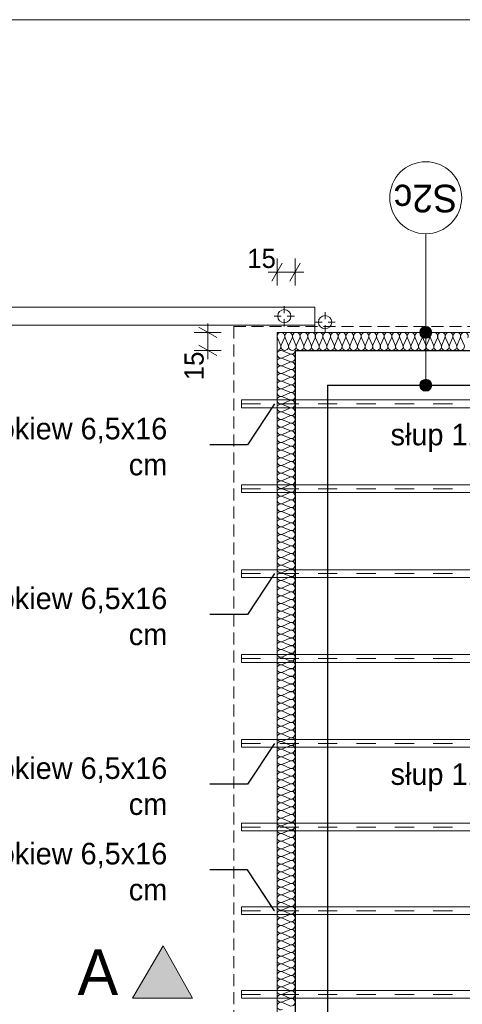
# Model space of a CAD drawing. Extents: x -547885 to -186295, y -25370 to 156194.
# Tile 219 of 256: x -491245 to -487554, y 111488 to 119694. Entities that reach past the tile are written whole.
import ezdxf

# ---------------------------------------------------------------- set-up
doc = ezdxf.new("R2010")
doc.units = 0
doc.header["$MEASUREMENT"] = 0
doc.linetypes.add('Krawędzie ukryte', pattern=[150, 100, -50])
doc.linetypes.add('Przerywana', pattern=[320, 160, -160])
for name, color, linetype in [('Arch ocieplenie', 7, 'Continuous'), ('Arch opisy', 7, 'Continuous'), ('INWENT WYMIARY', 7, 'Continuous')]:
    doc.layers.add(name, color=color, linetype=linetype)
for name, color, linetype, lineweight, true_color in [('Arch ocieplenie_Nr_Pióra__44', 7, 'Continuous', 9, 0x029e21), ('Arch wykończenie_Nr_Pióra__3', 7, 'Continuous', 18, 0xff6600), ('INWENT DACH_Nr_Pióra__2', 7, 'Continuous', 13, 0x7f7f7f), ('INWENT KONST. DREWNIANA_Nr_Pióra__2', 7, 'Continuous', 13, 0x7f7f7f), ('INWENT RURY SPUSTOWE_Nr_Pióra__2', 7, 'Continuous', 13, 0x7f7f7f)]:
    doc.layers.add(name, color=color, linetype=linetype, lineweight=lineweight, true_color=true_color)
for name, color, linetype, lineweight in [('Arch opisy_Nr_Pióra__1', 7, 'Continuous', 25), ('Arch opisy_Nr_Pióra__21', 7, 'Continuous', 9), ('ARCH TABELA_Nr_Pióra__21', 7, 'Continuous', 9), ('INWENT DACH_Nr_Pióra__21', 7, 'Continuous', 9), ('INWENT KONST. DREWNIANA_Nr_Pióra__21', 7, 'Continuous', 9), ('INWENT KONST. DREWNIANA_Nr_Pióra__46', 5, 'Continuous', 13), ('INWENT OPISY_Nr_Pióra__21', 7, 'Continuous', 9), ('INWENT OPISY_Nr_Pióra__41', 7, 'Continuous', 15), ('INWENT WYMIARY_Nr_Pióra__21', 7, 'Continuous', 9), ('INWENT.ŚCIANY_Nr_Pióra__1', 7, 'Continuous', 25)]:
    doc.layers.add(name, color=color, linetype=linetype, lineweight=lineweight)
doc.styles.add('GENERATED_STYLE_2', font='txt')
doc.styles.add('GENERATED_STYLE_5', font='txt')
doc.styles.add('GENERATED_STYLE_7', font='txt')
doc.dimstyles.new('GENERATED_STYLE__14', dxfattribs={"dimtxt": 0.18, "dimasz": 182.4, "dimexe": 0.18, "dimexo": 0.0625, "dimgap": 0.09, "dimtad": 0, "dimtih": 1, "dimtoh": 1, "dimdec": 4, "dimzin": 0, "dimdsep": 46, "dimcen": 0.09, "dimadec": 0, "dimazin": 0, "dimtfac": 1, "dimtdec": 4, "dimtmove": 0, "dimatfit": 3, "dimldrblk": 'ARROWHEAD_5', "dimfxl": 0, "dimtolj": 1, "dimtzin": 0, "dimarcsym": 0})
doc.dimstyles.new('GENERATED_STYLE__5', dxfattribs={"dimtxt": 160.000002, "dimasz": 114, "dimexe": 0.18, "dimexo": 0, "dimgap": 0.09, "dimtad": 1, "dimtih": 1, "dimtoh": 1, "dimdec": 0, "dimlfac": 0.1, "dimzin": 0, "dimdsep": 46, "dimtxsty": 'GENERATED_STYLE_2', "dimblk": 'ARROWHEAD_2', "dimblk1": 'ARROWHEAD_2', "dimblk2": 'ARROWHEAD_2', "dimcen": 0.09, "dimclrd": 7, "dimclre": 7, "dimclrt": 7, "dimazin": 0, "dimtfac": 1, "dimtdec": 4, "dimtmove": 0, "dimatfit": 3, "dimfxl": 0, "dimtolj": 1, "dimtzin": 0, "dimarcsym": 0})
doc.dimstyles.new('GENERATED_STYLE__7', dxfattribs={"dimtxt": 160.000002, "dimasz": 114, "dimexe": 0.18, "dimexo": 0, "dimgap": 0.09, "dimtad": 1, "dimdec": 0, "dimlfac": 0.1, "dimzin": 0, "dimdsep": 46, "dimtxsty": 'GENERATED_STYLE_2', "dimblk": 'ARROWHEAD_2', "dimblk1": 'ARROWHEAD_2', "dimblk2": 'ARROWHEAD_2', "dimcen": 0.09, "dimclrd": 7, "dimclre": 7, "dimclrt": 7, "dimazin": 0, "dimtfac": 1, "dimtdec": 4, "dimtmove": 0, "dimatfit": 3, "dimfxl": 0, "dimtolj": 1, "dimtzin": 0, "dimarcsym": 0})

# ---------------------------------------------------------------- blocks, each defined once
blk = doc.blocks.new('Izolacja cieplna 14_239', base_point=(-488948.3, 104857.6))
at = {"layer": 'Arch ocieplenie_Nr_Pióra__44', "linetype": 'Continuous'}
for p, q in [((-488993, 116908.4), (-489053.6, 116934.9)), ((-489053.6, 116876.4), (-488993, 116903)), ((-488993, 116844.4), (-489053.6, 116871)), ((-489053.6, 116812.5), (-488993, 116839.1)), ((-488993, 116780.5), (-489053.6, 116807.1)), ((-489053.6, 116748.6), (-488993, 116775.2)), ((-488993, 116716.6), (-489053.6, 116743.2)), ((-489053.6, 116684.7), (-488993, 116711.2)), ((-488993, 116652.7), (-489053.6, 116679.3)), ((-489053.6, 116620.7), (-488993, 116647.3)), ((-488993, 116588.8), (-489053.6, 116615.4)), ((-489053.6, 116556.8), (-488993, 116583.4)), ((-488993, 116524.9), (-489053.6, 116551.5)), ((-489053.6, 116492.9), (-488993, 116519.5)), ((-488993, 116461), (-489053.6, 116487.5)), ((-489053.6, 116429), (-488993, 116455.6)), ((-488993, 116397), (-489053.6, 116423.6)), ((-489053.6, 116365.1), (-488993, 116391.7)), ((-488993, 116333.1), (-489053.6, 116359.7)), ((-489053.6, 116301.2), (-488993, 116327.8)), ((-488993, 116269.2), (-489053.6, 116295.8)), ((-489053.6, 116237.2), (-488993, 116263.8)), ((-488993, 116205.3), (-489053.6, 116231.9)), ((-489053.6, 116173.3), (-488993, 116199.9)), ((-488993, 116141.4), (-489053.6, 116168)), ((-489053.6, 116109.4), (-488993, 116136)), ((-488993, 116077.5), (-489053.6, 116104)), ((-489053.6, 116045.5), (-488993, 116072.1)), ((-488993, 116013.5), (-489053.6, 116040.1)), ((-489053.6, 115981.6), (-488993, 116008.2)), ((-488993, 115949.6), (-489053.6, 115976.2)), ((-489053.6, 115917.7), (-488993, 115944.3)), ((-488993, 115885.7), (-489053.6, 115912.3)), ((-489053.6, 115853.8), (-488993, 115880.3)), ((-488993, 115821.8), (-489053.6, 115848.4)), ((-489053.6, 115789.8), (-488993, 115816.4)), ((-488993, 115757.9), (-489053.6, 115784.5)), ((-489053.6, 115725.9), (-488993, 115752.5)), ((-488993, 115694), (-489053.6, 115720.6)), ((-489053.6, 115662), (-488993, 115688.6)), ((-488993, 115630.1), (-489053.6, 115656.6)), ((-489053.6, 115598.1), (-488993, 115624.7)), ((-488993, 115566.1), (-489053.6, 115592.7)), ((-489053.6, 115534.2), (-488993, 115560.8)), ((-488993, 115502.2), (-489053.6, 115528.8)), ((-489053.6, 115470.3), (-488993, 115496.9)), ((-488993, 115438.3), (-489053.6, 115464.9)), ((-489053.6, 115406.3), (-488993, 115432.9)), ((-488993, 115374.4), (-489053.6, 115401)), ((-489053.6, 115342.4), (-488993, 115369)), ((-488993, 115310.5), (-489053.6, 115337.1)), ((-489053.6, 115278.5), (-488993, 115305.1)), ((-488993, 115246.6), (-489053.6, 115273.1)), ((-489053.6, 115214.6), (-488993, 115241.2)), ((-488993, 115182.6), (-489053.6, 115209.2)), ((-489053.6, 115150.7), (-488993, 115177.3)), ((-488993, 115118.7), (-489053.6, 115145.3)), ((-489053.6, 115086.8), (-488993, 115113.4)), ((-488993, 115054.8), (-489053.6, 115081.4)), ((-489053.6, 115022.9), (-488993, 115049.4)), ((-488993, 114990.9), (-489053.6, 115017.5)), ((-489053.6, 114958.9), (-488993, 114985.5)), ((-488993, 114927), (-489053.6, 114953.6)), ((-489053.6, 114895), (-488993, 114921.6)), ((-488993, 114863.1), (-489053.6, 114889.7)), ((-489053.6, 114831.1), (-488993, 114857.7)), ((-488993, 114799.2), (-489053.6, 114825.7)), ((-489053.6, 114767.2), (-488993, 114793.8)), ((-488993, 114735.2), (-489053.6, 114761.8)), ((-489053.6, 114703.3), (-488993, 114729.9)), ((-488993, 114671.3), (-489053.6, 114697.9)), ((-489053.6, 114639.4), (-488993, 114666)), ((-488993, 114607.4), (-489053.6, 114634)), ((-489053.6, 114575.4), (-488993, 114602)), ((-488993, 114543.5), (-489053.6, 114570.1)), ((-489053.6, 114511.5), (-488993, 114538.1)), ((-488993, 114479.6), (-489053.6, 114506.2)), ((-489053.6, 114447.6), (-488993, 114474.2)), ((-488993, 114415.7), (-489053.6, 114442.2)), ((-489053.6, 114383.7), (-488993, 114410.3)), ((-488993, 114351.7), (-489053.6, 114378.3)), ((-489053.6, 114319.8), (-488993, 114346.4)), ((-488993, 114287.8), (-489053.6, 114314.4)), ((-489053.6, 114255.9), (-488993, 114282.5)), ((-488993, 114223.9), (-489053.6, 114250.5)), ((-489053.6, 114192), (-488993, 114218.5)), ((-488993, 114160), (-489053.6, 114186.6)), ((-489053.6, 114128), (-488993, 114154.6)), ((-488993, 114096.1), (-489053.6, 114122.7)), ((-489053.6, 114064.1), (-488993, 114090.7)), ((-488993, 114032.2), (-489053.6, 114058.8)), ((-489053.6, 114000.2), (-488993, 114026.8)), ((-488993, 113968.3), (-489053.6, 113994.8)), ((-489053.6, 113936.3), (-488993, 113962.9)), ((-488993, 113904.3), (-489053.6, 113930.9)), ((-489053.6, 113872.4), (-488993, 113899)), ((-488993, 113840.4), (-489053.6, 113867)), ((-489053.6, 113808.5), (-488993, 113835.1)), ((-488993, 113776.5), (-489053.6, 113803.1)), ((-489053.6, 113744.5), (-488993, 113771.1)), ((-488993, 113712.6), (-489053.6, 113739.2)), ((-489053.6, 113680.6), (-488993, 113707.2)), ((-488993, 113648.7), (-489053.6, 113675.3)), ((-489053.6, 113616.7), (-488993, 113643.3)), ((-488993, 113584.8), (-489053.6, 113611.3)), ((-489053.6, 113552.8), (-488993, 113579.4)), ((-488993, 113520.8), (-489053.6, 113547.4)), ((-489053.6, 113488.9), (-488993, 113515.5)), ((-488993, 113456.9), (-489053.6, 113483.5)), ((-489053.6, 113425), (-488993, 113451.6)), ((-488993, 113393), (-489053.6, 113419.6)), ((-489053.6, 113361.1), (-488993, 113387.6)), ((-488993, 113329.1), (-489053.6, 113355.7)), ((-489053.6, 113297.1), (-488993, 113323.7)), ((-488993, 113265.2), (-489053.6, 113291.8)), ((-489053.6, 113233.2), (-488993, 113259.8)), ((-488993, 113201.3), (-489053.6, 113227.9)), ((-489053.6, 113169.3), (-488993, 113195.9)), ((-488993, 113137.4), (-489053.6, 113163.9)), ((-489053.6, 113105.4), (-488993, 113132)), ((-488993, 113073.4), (-489053.6, 113100)), ((-489053.6, 113041.5), (-488993, 113068.1)), ((-488993, 113009.5), (-489053.6, 113036.1)), ((-489053.6, 112977.6), (-488993, 113004.2)), ((-488993, 112945.6), (-489053.6, 112972.2)), ((-489053.6, 112913.6), (-488993, 112940.2)), ((-488993, 112881.7), (-489053.6, 112908.3)), ((-489053.6, 112849.7), (-488993, 112876.3)), ((-488993, 112817.8), (-489053.6, 112844.4)), ((-489053.6, 112785.8), (-488993, 112812.4)), ((-488993, 112753.9), (-489053.6, 112780.4)), ((-489053.6, 112721.9), (-488993, 112748.5)), ((-488993, 112689.9), (-489053.6, 112716.5)), ((-489053.6, 112658), (-488993, 112684.6)), ((-488993, 112626), (-489053.6, 112652.6)), ((-489053.6, 112594.1), (-488993, 112620.7)), ((-488993, 112562.1), (-489053.6, 112588.7)), ((-489053.6, 112530.2), (-488993, 112556.7)), ((-488993, 112498.2), (-489053.6, 112524.8)), ((-489053.6, 112466.2), (-488993, 112492.8)), ((-488993, 112434.3), (-489053.6, 112460.9)), ((-489053.6, 112402.3), (-488993, 112428.9)), ((-488993, 112370.4), (-489053.6, 112397)), ((-489053.6, 112338.4), (-488993, 112365)), ((-488993, 112306.5), (-489053.6, 112333)), ((-489053.6, 112274.5), (-488993, 112301.1)), ((-488993, 112242.5), (-489053.6, 112269.1)), ((-489053.6, 112210.6), (-488993, 112237.2)), ((-488993, 112178.6), (-489053.6, 112205.2)), ((-489053.6, 112146.7), (-488993, 112173.3)), ((-488993, 112114.7), (-489053.6, 112141.3)), ((-489053.6, 112082.7), (-488993, 112109.3)), ((-488993, 112050.8), (-489053.6, 112077.4)), ((-489053.6, 112018.8), (-488993, 112045.4)), ((-488993, 111986.9), (-489053.6, 112013.5)), ((-489053.6, 111954.9), (-488993, 111981.5)), ((-488993, 111923), (-489053.6, 111949.5)), ((-489053.6, 111891), (-488993, 111917.6)), ((-488993, 111859), (-489053.6, 111885.6)), ((-489053.6, 111827.1), (-488993, 111853.7)), ((-488993, 111795.1), (-489053.6, 111821.7)), ((-489053.6, 111763.2), (-488993, 111789.8)), ((-488993, 111731.2), (-489053.6, 111757.8)), ((-489053.6, 111699.3), (-488993, 111725.8)), ((-488993, 111667.3), (-489053.6, 111693.9)), ((-489053.6, 111635.3), (-488993, 111661.9)), ((-488993, 111603.4), (-489053.6, 111630)), ((-489053.6, 111571.4), (-488993, 111598)), ((-488993, 111539.5), (-489053.6, 111566.1)), ((-489053.6, 111507.5), (-488993, 111534.1)), ((-488993, 111475.6), (-489053.6, 111502.1))]:
    blk.add_line(p, q, dxfattribs=at)
for centre, start_param, end_param in [((-489066.4, 116905.7), 5.870392, 9.837571), ((-489066.4, 116841.8), 5.870392, 9.837571), ((-488980.2, 116937.6), 2.7288, 4.712389), ((-488980.2, 116873.7), 2.7288, 6.695979), ((-489066.4, 116777.8), 5.870392, 9.837571), ((-488980.2, 116809.8), 2.7288, 6.695979), ((-488980.2, 116745.9), 2.7288, 6.695979), ((-489066.4, 116713.9), 5.870392, 9.837571), ((-488980.2, 116682), 2.7288, 6.695979), ((-489066.4, 116650), 5.870392, 9.837571), ((-489066.4, 116586.1), 5.870392, 9.837571), ((-488980.2, 116618.1), 2.7288, 6.695979), ((-489066.4, 116522.2), 5.870392, 9.837571), ((-488980.2, 116554.1), 2.7288, 6.695979), ((-489066.4, 116458.3), 5.870392, 9.837571), ((-488980.2, 116490.2), 2.7288, 6.695979), ((-488980.2, 116426.3), 2.7288, 6.695979), ((-489066.4, 116394.4), 5.870392, 9.837571), ((-488980.2, 116362.4), 2.7288, 6.695979), ((-489066.4, 116330.4), 5.870392, 9.837571), ((-489066.4, 116266.5), 5.870392, 9.837571), ((-488980.2, 116298.5), 2.7288, 6.695979), ((-489066.4, 116202.6), 5.870392, 9.837571), ((-488980.2, 116234.6), 2.7288, 6.695979), ((-488980.2, 116170.6), 2.7288, 6.695979), ((-489066.4, 116138.7), 5.870392, 9.837571), ((-488980.2, 116106.7), 2.7288, 6.695979), ((-489066.4, 116074.8), 5.870392, 9.837571), ((-489066.4, 116010.9), 5.870392, 9.837571), ((-488980.2, 116042.8), 2.7288, 6.695979), ((-489066.4, 115946.9), 5.870392, 9.837571), ((-488980.2, 115978.9), 2.7288, 6.695979), ((-489066.4, 115883), 5.870392, 9.837571), ((-488980.2, 115915), 2.7288, 6.695979), ((-488980.2, 115851.1), 2.7288, 6.695979), ((-489066.4, 115819.1), 5.870392, 9.837571), ((-488980.2, 115787.2), 2.7288, 6.695979), ((-489066.4, 115755.2), 5.870392, 9.837571), ((-489066.4, 115691.3), 5.870392, 9.837571), ((-488980.2, 115723.2), 2.7288, 6.695979), ((-489066.4, 115627.4), 5.870392, 9.837571), ((-488980.2, 115659.3), 2.7288, 6.695979), ((-488980.2, 115595.4), 2.7288, 6.695979), ((-489066.4, 115563.5), 5.870392, 9.837571), ((-488980.2, 115531.5), 2.7288, 6.695979), ((-489066.4, 115499.5), 5.870392, 9.837571), ((-489066.4, 115435.6), 5.870392, 9.837571), ((-488980.2, 115467.6), 2.7288, 6.695979), ((-489066.4, 115371.7), 5.870392, 9.837571), ((-488980.2, 115403.7), 2.7288, 6.695979), ((-489066.4, 115307.8), 5.870392, 9.837571), ((-488980.2, 115339.7), 2.7288, 6.695979), ((-488980.2, 115275.8), 2.7288, 6.695979), ((-489066.4, 115243.9), 5.870392, 9.837571), ((-488980.2, 115211.9), 2.7288, 6.695979), ((-489066.4, 115180), 5.870392, 9.837571), ((-489066.4, 115116), 5.870392, 9.837571), ((-488980.2, 115148), 2.7288, 6.695979), ((-489066.4, 115052.1), 5.870392, 9.837571), ((-488980.2, 115084.1), 2.7288, 6.695979), ((-489066.4, 114988.2), 5.870392, 9.837571), ((-488980.2, 115020.2), 2.7288, 6.695979), ((-488980.2, 114956.3), 2.7288, 6.695979), ((-489066.4, 114924.3), 5.870392, 9.837571), ((-489066.4, 114860.4), 5.870392, 9.837571), ((-488980.2, 114892.3), 2.7288, 6.695979), ((-489066.4, 114796.5), 5.870392, 9.837571), ((-488980.2, 114828.4), 2.7288, 6.695979), ((-489066.4, 114732.6), 5.870392, 9.837571), ((-488980.2, 114764.5), 2.7288, 6.695979), ((-488980.2, 114700.6), 2.7288, 6.695979), ((-489066.4, 114668.6), 5.870392, 9.837571), ((-488980.2, 114636.7), 2.7288, 6.695979), ((-489066.4, 114604.7), 5.870392, 9.837571), ((-489066.4, 114540.8), 5.870392, 9.837571), ((-488980.2, 114572.8), 2.7288, 6.695979), ((-489066.4, 114476.9), 5.870392, 9.837571), ((-488980.2, 114508.8), 2.7288, 6.695979), ((-489066.4, 114413), 5.870392, 9.837571), ((-488980.2, 114444.9), 2.7288, 6.695979), ((-488980.2, 114381), 2.7288, 6.695979), ((-489066.4, 114349.1), 5.870392, 9.837571), ((-489066.4, 114285.1), 5.870392, 9.837571), ((-488980.2, 114317.1), 2.7288, 6.695979), ((-489066.4, 114221.2), 5.870392, 9.837571), ((-488980.2, 114253.2), 2.7288, 6.695979), ((-489066.4, 114157.3), 5.870392, 9.837571), ((-488980.2, 114189.3), 2.7288, 6.695979), ((-488980.2, 114125.4), 2.7288, 6.695979), ((-489066.4, 114093.4), 5.870392, 9.837571), ((-488980.2, 114061.4), 2.7288, 6.695979), ((-489066.4, 114029.5), 5.870392, 9.837571), ((-489066.4, 113965.6), 5.870392, 9.837571), ((-488980.2, 113997.5), 2.7288, 6.695979), ((-489066.4, 113901.7), 5.870392, 9.837571), ((-488980.2, 113933.6), 2.7288, 6.695979), ((-489066.4, 113837.7), 5.870392, 9.837571), ((-488980.2, 113869.7), 2.7288, 6.695979), ((-488980.2, 113805.8), 2.7288, 6.695979), ((-489066.4, 113773.8), 5.870392, 9.837571), ((-489066.4, 113709.9), 5.870392, 9.837571), ((-488980.2, 113741.9), 2.7288, 6.695979), ((-489066.4, 113646), 5.870392, 9.837571), ((-488980.2, 113677.9), 2.7288, 6.695979), ((-489066.4, 113582.1), 5.870392, 9.837571), ((-488980.2, 113614), 2.7288, 6.695979), ((-488980.2, 113550.1), 2.7288, 6.695979), ((-489066.4, 113518.2), 5.870392, 9.837571), ((-488980.2, 113486.2), 2.7288, 6.695979), ((-489066.4, 113454.2), 5.870392, 9.837571), ((-489066.4, 113390.3), 5.870392, 9.837571), ((-488980.2, 113422.3), 2.7288, 6.695979), ((-489066.4, 113326.4), 5.870392, 9.837571), ((-488980.2, 113358.4), 2.7288, 6.695979), ((-489066.4, 113262.5), 5.870392, 9.837571), ((-488980.2, 113294.5), 2.7288, 6.695979), ((-488980.2, 113230.5), 2.7288, 6.695979), ((-489066.4, 113198.6), 5.870392, 9.837571), ((-489066.4, 113134.7), 5.870392, 9.837571), ((-488980.2, 113166.6), 2.7288, 6.695979), ((-489066.4, 113070.8), 5.870392, 9.837571), ((-488980.2, 113102.7), 2.7288, 6.695979), ((-489066.4, 113006.8), 5.870392, 9.837571), ((-488980.2, 113038.8), 2.7288, 6.695979), ((-488980.2, 112974.9), 2.7288, 6.695979), ((-489066.4, 112942.9), 5.870392, 9.837571), ((-488980.2, 112911), 2.7288, 6.695979), ((-489066.4, 112879), 5.870392, 9.837571), ((-489066.4, 112815.1), 5.870392, 9.837571), ((-488980.2, 112847), 2.7288, 6.695979), ((-489066.4, 112751.2), 5.870392, 9.837571), ((-488980.2, 112783.1), 2.7288, 6.695979), ((-489066.4, 112687.3), 5.870392, 9.837571), ((-488980.2, 112719.2), 2.7288, 6.695979), ((-488980.2, 112655.3), 2.7288, 6.695979), ((-489066.4, 112623.3), 5.870392, 9.837571), ((-489066.4, 112559.4), 5.870392, 9.837571), ((-488980.2, 112591.4), 2.7288, 6.695979), ((-489066.4, 112495.5), 5.870392, 9.837571), ((-488980.2, 112527.5), 2.7288, 6.695979), ((-489066.4, 112431.6), 5.870392, 9.837571), ((-488980.2, 112463.6), 2.7288, 6.695979), ((-488980.2, 112399.6), 2.7288, 6.695979), ((-489066.4, 112367.7), 5.870392, 9.837571), ((-488980.2, 112335.7), 2.7288, 6.695979), ((-489066.4, 112303.8), 5.870392, 9.837571), ((-489066.4, 112239.9), 5.870392, 9.837571), ((-488980.2, 112271.8), 2.7288, 6.695979), ((-489066.4, 112175.9), 5.870392, 9.837571), ((-488980.2, 112207.9), 2.7288, 6.695979), ((-489066.4, 112112), 5.870392, 9.837571), ((-488980.2, 112144), 2.7288, 6.695979), ((-488980.2, 112080.1), 2.7288, 6.695979), ((-489066.4, 112048.1), 5.870392, 9.837571), ((-489066.4, 111984.2), 5.870392, 9.837571), ((-488980.2, 112016.1), 2.7288, 6.695979), ((-489066.4, 111920.3), 5.870392, 9.837571), ((-488980.2, 111952.2), 2.7288, 6.695979), ((-489066.4, 111856.4), 5.870392, 9.837571), ((-488980.2, 111888.3), 2.7288, 6.695979), ((-488980.2, 111824.4), 2.7288, 6.695979), ((-489066.4, 111792.4), 5.870392, 9.837571), ((-488980.2, 111760.5), 2.7288, 6.695979), ((-489066.4, 111728.5), 5.870392, 9.837571), ((-489066.4, 111664.6), 5.870392, 9.837571), ((-488980.2, 111696.6), 2.7288, 6.695979), ((-489066.4, 111600.7), 5.870392, 9.837571), ((-488980.2, 111632.7), 2.7288, 6.695979), ((-489066.4, 111536.8), 5.870392, 9.837571), ((-488980.2, 111568.7), 2.7288, 6.695979), ((-488980.2, 111504.8), 2.7288, 6.695979), ((-489066.4, 111472.9), 5.870392, 9.837571)]:
    blk.add_ellipse(centre, major_axis=(0, 32), ratio=0.998249, start_param=start_param, end_param=end_param, dxfattribs=at)
blk = doc.blocks.new('Izolacja cieplna 14_241', base_point=(-489098.3, 116937.6))
at = {"layer": 'Arch ocieplenie_Nr_Pióra__44', "linetype": 'Continuous'}
for p, q in [((-489095.6, 117042.9), (-489069.1, 116982.3)), ((-489063.8, 116982.3), (-489037.2, 117042.9)), ((-489031.9, 117042.9), (-489005.4, 116982.3)), ((-489000, 116982.3), (-488973.5, 117042.9)), ((-488968.1, 117042.9), (-488941.6, 116982.3)), ((-488936.3, 116982.3), (-488909.7, 117042.9)), ((-488904.4, 117042.9), (-488877.9, 116982.3)), ((-488872.5, 116982.3), (-488846, 117042.9)), ((-488840.6, 117042.9), (-488814.1, 116982.3)), ((-488808.7, 116982.3), (-488782.2, 117042.9)), ((-488776.9, 117042.9), (-488750.3, 116982.3)), ((-488745, 116982.3), (-488718.5, 117042.9)), ((-488713.1, 117042.9), (-488686.6, 116982.3)), ((-488681.2, 116982.3), (-488654.7, 117042.9)), ((-488649.4, 117042.9), (-488622.8, 116982.3)), ((-488617.5, 116982.3), (-488591, 117042.9)), ((-488585.6, 117042.9), (-488559.1, 116982.3)), ((-488553.7, 116982.3), (-488527.2, 117042.9)), ((-488521.8, 117042.9), (-488495.3, 116982.3)), ((-488490, 116982.3), (-488463.4, 117042.9)), ((-488458.1, 117042.9), (-488431.6, 116982.3)), ((-488426.2, 116982.3), (-488399.7, 117042.9)), ((-488394.3, 117042.9), (-488367.8, 116982.3)), ((-488362.4, 116982.3), (-488335.9, 117042.9)), ((-488330.6, 117042.9), (-488304, 116982.3)), ((-488298.7, 116982.3), (-488272.2, 117042.9)), ((-488266.8, 117042.9), (-488240.3, 116982.3)), ((-488234.9, 116982.3), (-488208.4, 117042.9)), ((-488203.1, 117042.9), (-488176.5, 116982.3)), ((-488171.2, 116982.3), (-488144.7, 117042.9)), ((-488139.3, 117042.9), (-488112.8, 116982.3)), ((-488107.4, 116982.3), (-488080.9, 117042.9)), ((-488075.5, 117042.9), (-488049, 116982.3)), ((-488043.7, 116982.3), (-488017.1, 117042.9)), ((-488011.8, 117042.9), (-487985.3, 116982.3)), ((-487979.9, 116982.3), (-487953.4, 117042.9)), ((-487948, 117042.9), (-487921.5, 116982.3)), ((-487916.2, 116982.3), (-487889.6, 117042.9)), ((-487884.3, 117042.9), (-487857.7, 116982.3)), ((-487852.4, 116982.3), (-487825.9, 117042.9)), ((-487820.5, 117042.9), (-487794, 116982.3)), ((-487788.6, 116982.3), (-487762.1, 117042.9)), ((-487756.8, 117042.9), (-487730.2, 116982.3)), ((-487724.9, 116982.3), (-487698.4, 117042.9)), ((-487693, 117042.9), (-487666.5, 116982.3)), ((-487661.1, 116982.3), (-487634.6, 117042.9)), ((-487629.2, 117042.9), (-487602.7, 116982.3)), ((-487597.4, 116982.3), (-487570.8, 117042.9)), ((-487565.5, 117042.9), (-487539, 116982.3))]:
    blk.add_line(p, q, dxfattribs=at)
for centre, start_param, end_param in [((-489066.4, 117055.7), 4.299595, 8.266775), ((-489002.7, 117055.7), 4.299595, 8.266775), ((-488938.9, 117055.7), 4.299595, 8.266775), ((-488875.2, 117055.7), 4.299595, 8.266775), ((-488811.4, 117055.7), 4.299595, 8.266775), ((-488747.7, 117055.7), 4.299595, 8.266775), ((-488683.9, 117055.7), 4.299595, 8.266775), ((-488620.2, 117055.7), 4.299595, 8.266775), ((-488556.4, 117055.7), 4.299595, 8.266775), ((-488492.6, 117055.7), 4.299595, 8.266775), ((-488428.9, 117055.7), 4.299595, 8.266775), ((-488365.1, 117055.7), 4.299595, 8.266775), ((-488301.4, 117055.7), 4.299595, 8.266775), ((-488237.6, 117055.7), 4.299595, 8.266775), ((-488173.9, 117055.7), 4.299595, 8.266775), ((-488110.1, 117055.7), 4.299595, 8.266775), ((-488046.3, 117055.7), 4.299595, 8.266775), ((-487982.6, 117055.7), 4.299595, 8.266775), ((-487918.8, 117055.7), 4.299595, 8.266775), ((-487855.1, 117055.7), 4.299595, 8.266775), ((-487791.3, 117055.7), 4.299595, 8.266775), ((-487727.6, 117055.7), 4.299595, 8.266775), ((-487663.8, 117055.7), 4.299595, 8.266775), ((-487600, 117055.7), 4.299595, 8.266775), ((-487536.3, 117055.7), 4.299595, 8.266775), ((-489098.3, 116969.5), 3.141593, 5.125182), ((-489034.6, 116969.5), 1.158004, 5.125183), ((-488970.8, 116969.5), 1.158004, 5.125183), ((-488907.1, 116969.5), 1.158004, 5.125183), ((-488843.3, 116969.5), 1.158004, 5.125183), ((-488779.5, 116969.5), 1.158004, 5.125183), ((-488715.8, 116969.5), 1.158004, 5.125183), ((-488652, 116969.5), 1.158004, 5.125183), ((-488588.3, 116969.5), 1.158004, 5.125183), ((-488524.5, 116969.5), 1.158004, 5.125183), ((-488460.8, 116969.5), 1.158004, 5.125183), ((-488397, 116969.5), 1.158004, 5.125183), ((-488333.2, 116969.5), 1.158004, 5.125183), ((-488269.5, 116969.5), 1.158004, 5.125183), ((-488205.7, 116969.5), 1.158004, 5.125183), ((-488142, 116969.5), 1.158004, 5.125183), ((-488078.2, 116969.5), 1.158004, 5.125183), ((-488014.5, 116969.5), 1.158004, 5.125183), ((-487950.7, 116969.5), 1.158004, 5.125183), ((-487887, 116969.5), 1.158004, 5.125183), ((-487823.2, 116969.5), 1.158004, 5.125183), ((-487759.4, 116969.5), 1.158004, 5.125183), ((-487695.7, 116969.5), 1.158004, 5.125183), ((-487631.9, 116969.5), 1.158004, 5.125183), ((-487568.2, 116969.5), 1.158004, 5.125183)]:
    blk.add_ellipse(centre, major_axis=(0, 31.9), ratio=0.999266, start_param=start_param, end_param=end_param, dxfattribs=at)
blk = doc.blocks.new('*D810')
at = {"layer": 'INWENT WYMIARY_Nr_Pióra__21', "linetype": 'Continuous'}
for p, q in [((-489098.3, 117478.1), (-489098.3, 117703.1)), ((-488948.3, 117478.1), (-488948.3, 117703.1)), ((-489055, 117665.6), (-489141.6, 117515.6)), ((-488991.6, 117515.6), (-488905, 117665.6)), ((-489171.7, 117590.6), (-489098.3, 117590.6)), ((-489098.3, 117590.6), (-488948.3, 117590.6)), ((-488948.3, 117590.6), (-488875, 117590.6))]:
    blk.add_line(p, q, dxfattribs=at)
at = {"layer": 'INWENT WYMIARY_Nr_Pióra__21', "insert": (-489346.5, 117622.6), "char_height": 160, "attachment_point": 7, "style": 'GENERATED_STYLE_2'}
blk.add_mtext('{15}', dxfattribs=at)
blk = doc.blocks.new('ARROWHEAD_2')
at = {"color": 0, "linetype": 'Continuous', "lineweight": 0}
for p, q in [((0, 0), (-1, 0)), ((-0.378, -0.655), (0.378, 0.655))]:
    blk.add_line(p, q, dxfattribs=at)
blk = doc.blocks.new('*D811')
at = {"layer": 'INWENT WYMIARY_Nr_Pióra__21', "linetype": 'Continuous'}
for p, q in [((-489601.4, 117044.3), (-489751.4, 117130.9)), ((-489676.4, 117087.6), (-489676.4, 117161)), ((-489563.9, 117087.6), (-489788.9, 117087.6)), ((-489676.4, 116937.6), (-489676.4, 117087.6)), ((-489751.4, 116980.9), (-489601.4, 116894.3)), ((-489563.9, 116937.6), (-489788.9, 116937.6)), ((-489676.4, 116864.3), (-489676.4, 116937.6))]:
    blk.add_line(p, q, dxfattribs=at)
at = {"layer": 'INWENT WYMIARY_Nr_Pióra__21', "insert": (-489708.4, 116689.5), "char_height": 160, "attachment_point": 7, "rotation": 90, "style": 'GENERATED_STYLE_2'}
blk.add_mtext('{15}', dxfattribs=at)
blk = doc.blocks.new('ARROWHEAD_5')
at = {"color": 0, "linetype": 'Continuous', "lineweight": 0}
blk.add_line((0, 0), (-1, 0), dxfattribs=at)
blk.add_solid([(-1, 0.2679), (0, 0), (-1, -0.2679), (-1, 0.2679)], dxfattribs=at)
blk = doc.blocks.new('Linia_168', base_point=(-487859, 116647.5))
at = {"layer": 'Arch opisy_Nr_Pióra__21', "linetype": 'Continuous'}
for points in [[(-487809, 117087.6), (-487812.8, 117106.8), (-487823.6, 117123), (-487839.8, 117133.8), (-487859, 117137.6), (-487878.1, 117133.8), (-487894.3, 117123), (-487905.2, 117106.8), (-487909, 117087.6), (-487905.2, 117068.5), (-487894.3, 117052.3), (-487878.1, 117041.4), (-487859, 117037.6), (-487839.8, 117041.4), (-487823.6, 117052.3), (-487812.8, 117068.5)], [(-487809, 116647.5), (-487812.8, 116666.6), (-487823.6, 116682.8), (-487839.8, 116693.7), (-487859, 116697.5), (-487878.1, 116693.7), (-487894.3, 116682.8), (-487905.2, 116666.6), (-487909, 116647.5), (-487905.2, 116628.4), (-487894.3, 116612.1), (-487878.1, 116601.3), (-487859, 116597.5), (-487839.8, 116601.3), (-487823.6, 116612.1), (-487812.8, 116628.4)]]:
    blk.add_hatch(color=256, dxfattribs=at).paths.add_polyline_path(points, flags=0)
blk.add_line((-487859, 116697.5), (-487859, 117037.6), dxfattribs=at)
for centre in [(-487859, 117087.6), (-487859, 116647.5)]:
    blk.add_circle(centre, 50, dxfattribs=at)
blk = doc.blocks.new('Linia_169', base_point=(-487859, 117087.6))
at = {"layer": 'Arch opisy_Nr_Pióra__21', "linetype": 'Continuous'}
blk.add_line((-487859, 117087.6), (-487859, 117910.2), dxfattribs=at)
blk.add_circle((-487859, 118210.2), 300, dxfattribs=at)

msp = doc.modelspace()

# ---------------------------------------------------------------- hatches: boundary and pattern name
at = {"layer": 'INWENT OPISY_Nr_Pióra__21', "linetype": 'Continuous'}
msp.add_hatch(color=256, dxfattribs=at).paths.add_polyline_path([(-490048.3, 111973.9), (-489804, 111537.6), (-490304, 111537.6)], flags=0)

# ---------------------------------------------------------------- linework, layer by layer
at = {"layer": 'ARCH TABELA_Nr_Pióra__21', "linetype": 'Continuous'}
msp.add_line((-504973.3, 119694.2), (-464223.3, 119694.2), dxfattribs=at)
at = {"layer": 'Arch wykończenie_Nr_Pióra__3', "linetype": 'Continuous'}
for p, q in [((-489098.3, 117087.6), (-489098.3, 104707.6)), ((-480363.7, 117087.5), (-489098.3, 117087.5))]:
    msp.add_line(p, q, dxfattribs=at)
at = {"layer": 'INWENT DACH_Nr_Pióra__2', "linetype": 'Continuous'}
for q in [(-498038.3, 117147.6), (-488783.3, 117087.6)]:
    msp.add_line((-488783.3, 117147.6), q, dxfattribs=at)
at = {"layer": 'INWENT DACH_Nr_Pióra__21', "linetype": 'Continuous'}
for p, q in [((-489038.3, 117247.6), (-489038.3, 117307.6)), ((-489063.3, 117222.6), (-489123.3, 117222.6)), ((-489038.3, 117197.6), (-489038.3, 117137.6)), ((-489013.3, 117222.6), (-488953.3, 117222.6)), ((-488698.3, 117197.6), (-488698.3, 117257.6)), ((-488723.3, 117172.6), (-488783.3, 117172.6)), ((-488698.3, 117147.6), (-488698.3, 117087.6)), ((-488673.3, 117172.6), (-488613.3, 117172.6))]:
    msp.add_line(p, q, dxfattribs=at)
at = {"layer": 'INWENT DACH_Nr_Pióra__21', "linetype": 'Krawędzie ukryte'}
for q in [(-489460.4, 104657.6), (-471511.2, 117137.5)]:
    msp.add_line((-489460.4, 117137.5), q, dxfattribs=at)
at = {"layer": 'INWENT DACH_Nr_Pióra__21', "linetype": 'Continuous'}
for centre in [(-489038.3, 117222.6), (-488698.3, 117172.6)]:
    msp.add_circle(centre, 55, dxfattribs=at)
at = {"layer": 'INWENT KONST. DREWNIANA_Nr_Pióra__2', "linetype": 'Continuous'}
for p, q in [((-480485.8, 116525.1), (-489396.1, 116525.1)), ((-489396.1, 116525.1), (-489396.1, 116460.1)), ((-489396.1, 116460.1), (-480485.8, 116460.1)), ((-480485.8, 115110.1), (-489396.1, 115110.1)), ((-489396.1, 115110.1), (-489396.1, 115045.1)), ((-489396.1, 115045.1), (-480485.8, 115045.1)), ((-489396.1, 113695.1), (-489396.1, 113630.1)), ((-481858.3, 113695.1), (-489396.1, 113695.1)), ((-489396.1, 113630.1), (-481858.3, 113630.1)), ((-480485.8, 112300.1), (-489396.1, 112300.1)), ((-489396.1, 112300.1), (-489396.1, 112235.1)), ((-489396.1, 112235.1), (-480485.8, 112235.1))]:
    msp.add_line(p, q, dxfattribs=at)
at = {"layer": 'INWENT KONST. DREWNIANA_Nr_Pióra__21', "linetype": 'Przerywana'}
for p, q in [((-489396.1, 116492.6), (-480485.8, 116492.6)), ((-489396.1, 115077.6), (-480485.8, 115077.6)), ((-489396.1, 113662.6), (-481858.3, 113662.6)), ((-489396.1, 112267.6), (-480485.8, 112267.6))]:
    msp.add_line(p, q, dxfattribs=at)
at = {"layer": 'INWENT KONST. DREWNIANA_Nr_Pióra__46', "linetype": 'Continuous'}
for p, q in [((-480485.8, 115817.6), (-489396.1, 115817.6)), ((-489396.1, 115817.6), (-489396.1, 115752.6)), ((-489396.1, 115752.6), (-480485.8, 115752.6)), ((-480485.8, 114402.6), (-489396.1, 114402.6)), ((-489396.1, 114402.6), (-489396.1, 114337.6)), ((-489396.1, 114337.6), (-480485.8, 114337.6)), ((-489396.1, 112997.6), (-489396.1, 112932.6)), ((-481858.3, 112997.6), (-489396.1, 112997.6)), ((-489396.1, 112932.6), (-481858.3, 112932.6)), ((-480485.8, 111602.6), (-489396.1, 111602.6)), ((-489396.1, 111602.6), (-489396.1, 111537.6)), ((-489396.1, 111537.6), (-480485.8, 111537.6))]:
    msp.add_line(p, q, dxfattribs=at)
at = {"layer": 'INWENT KONST. DREWNIANA_Nr_Pióra__46', "linetype": 'Przerywana'}
for p, q in [((-489396.1, 115785.1), (-480485.8, 115785.1)), ((-489396.1, 114370.1), (-480485.8, 114370.1)), ((-489396.1, 112965.1), (-481858.3, 112965.1)), ((-489396.1, 111570.1), (-480485.8, 111570.1))]:
    msp.add_line(p, q, dxfattribs=at)
at = {"layer": 'INWENT OPISY_Nr_Pióra__41', "linetype": 'Continuous'}
for p, q in [((-490048.3, 111973.9), (-490304, 111537.6)), ((-489804, 111537.6), (-490048.3, 111973.9)), ((-489804, 111537.6), (-490304, 111537.6))]:
    msp.add_line(p, q, dxfattribs=at)
at = {"layer": 'INWENT RURY SPUSTOWE_Nr_Pióra__2', "linetype": 'Continuous'}
for p, q in [((-488783.3, 117297.6), (-498038.3, 117297.6)), ((-488783.3, 117147.6), (-488783.3, 117297.6))]:
    msp.add_line(p, q, dxfattribs=at)
at = {"layer": 'INWENT.ŚCIANY_Nr_Pióra__1', "linetype": 'Continuous'}
for p, q in [((-488948.3, 116937.5), (-481158.7, 116937.5)), ((-488948.3, 116937.5), (-488948.3, 104857.6)), ((-488678.3, 116647.5), (-481168.7, 116647.5)), ((-488678.3, 116647.5), (-488678.3, 105147.6))]:
    msp.add_line(p, q, dxfattribs=at)

# ---------------------------------------------------------------- block references
at = {"layer": 'Arch ocieplenie', "color": 104, "linetype": 'Continuous', "lineweight": 13, "true_color": 0x029e21}
for name, p in [('Izolacja cieplna 14_241', (-489098.3, 116937.6)), ('Izolacja cieplna 14_239', (-488948.3, 104857.6))]:
    msp.add_blockref(name, p, dxfattribs=at)
at = {"layer": 'Arch opisy', "linetype": 'Continuous'}
for name, p in [('Linia_169', (-487859, 117087.6)), ('Linia_168', (-487859, 116647.5))]:
    msp.add_blockref(name, p, dxfattribs=at)

# ---------------------------------------------------------------- texts
at = {"layer": 'Arch opisy_Nr_Pióra__1', "linetype": 'Continuous', "insert": (-487859, 118088.8), "char_height": 230, "attachment_point": 2, "rotation": 180, "style": 'GENERATED_STYLE_7'}
msp.add_mtext('{S2c}', dxfattribs=at)
at = {"layer": 'INWENT OPISY_Nr_Pióra__21', "linetype": 'Continuous', "char_height": 180, "attachment_point": 6, "style": 'GENERATED_STYLE_5'}
for s, insert, width in [('{krokiew 6,5x16 cm}', (-490014.2, 116134.8), 1722.92), ('{słup 11x11 cm}', (-486988, 116085.1), 1340.05), ('{krokiew 6,5x16 cm}', (-490014.2, 114719.8), 1722.92), ('{krokiew 6,5x16 cm}', (-490014.2, 113304.8), 1722.92), ('{słup 11x11 cm}', (-486988, 113255.1), 1340.05), ('{krokiew 6,5x16 cm}', (-490014.2, 112592.2), 1722.92)]:
    msp.add_mtext(s, dxfattribs=dict(at, insert=insert, width=width))
at = {"layer": 'INWENT OPISY_Nr_Pióra__21', "linetype": 'Continuous', "insert": (-490592.6, 111944.7), "char_height": 380, "attachment_point": 2, "style": 'GENERATED_STYLE_7'}
msp.add_mtext('{A}', dxfattribs=at)

# ---------------------------------------------------------------- dimensions: what is measured, and where the dimension line sits
at = {"layer": 'INWENT WYMIARY', "linetype": 'Continuous'}
dim = msp.add_linear_dim(base=(-489098.3, 117590.6), p1=(-489098.3, 117087.6), p2=(-488948.3, 116937.6), dimstyle='GENERATED_STYLE__5', dxfattribs=at)
dim.commit()
dim.dimension.update_dxf_attribs({"geometry": '*D810', "text_midpoint": (-489225.1, 117702.6)})
dim = msp.add_linear_dim(base=(-489676.4, 116937.6), p1=(-488948.3, 116937.6), p2=(-489098.3, 117087.6), angle=90, dimstyle='GENERATED_STYLE__7', dxfattribs=at)
dim.commit()
dim.dimension.update_dxf_attribs({"geometry": '*D811', "text_midpoint": (-489788.4, 116810.9)})

# ---------------------------------------------------------------- leaders
at = {"layer": 'INWENT OPISY_Nr_Pióra__21', "linetype": 'Continuous', "annotation_type": 0, "has_hookline": 1, "hookline_direction": 1, "text_width": 1440}
for points in [[(-489120.4, 116492.6), (-489345.3, 116151.4), (-489659.3, 116151.4)], [(-489120.4, 115077.6), (-489345.3, 114736.4), (-489659.3, 114736.4)], [(-489120.4, 113662.6), (-489345.3, 113321.4), (-489659.3, 113321.4)], [(-489120.4, 112267.6), (-489345.3, 112608.8), (-489659.3, 112608.8)]]:
    msp.add_leader(points, dimstyle='GENERATED_STYLE__14', dxfattribs=at)

doc.saveas('drawing.dxf')
